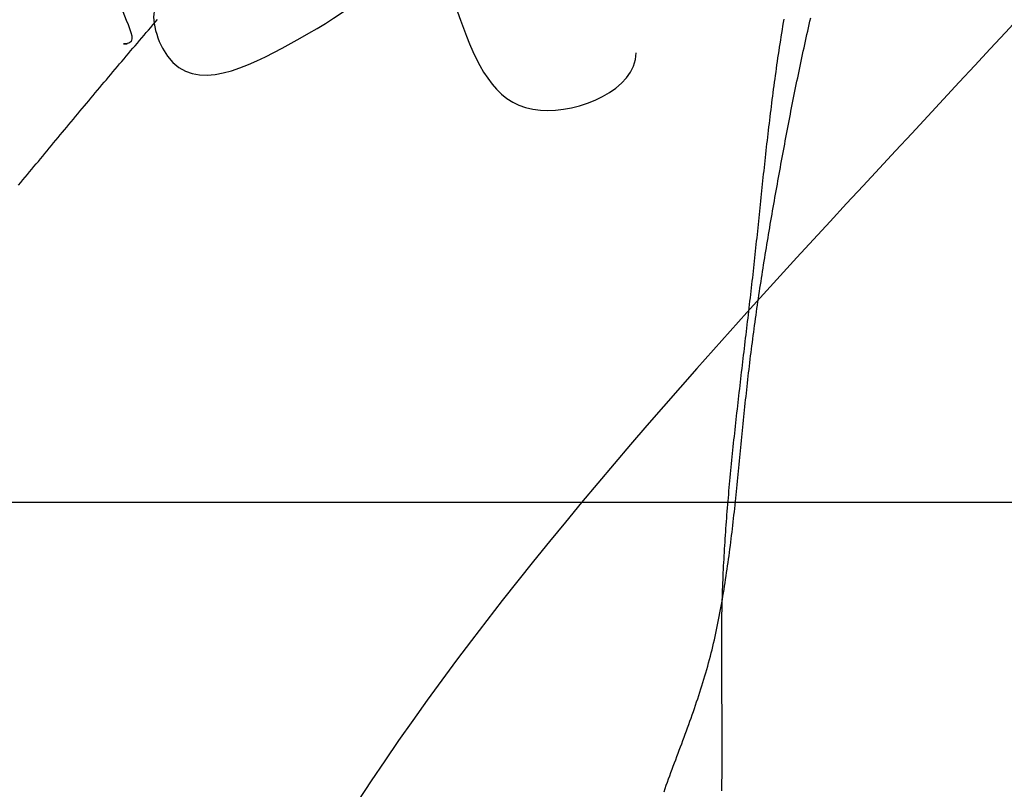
# Model space of a CAD drawing. Header units: millimetres. Extents: x 523431 to 527346, y -48565 to -47721.
# Tile 51 of 217: x 524189.49 to 524192.52, y -47993.63 to -47991.27. Entities that reach past the tile are written whole.
import ezdxf

# ---------------------------------------------------------------- set-up
doc = ezdxf.new("R2010")
doc.units = ezdxf.units.MM

# ---------------------------------------------------------------- blocks, each defined once
blk = doc.blocks.new('A$C0BD840A7')
at = {"color": 5, "start_tangent": (-0.346197, 0.938162)}
blk.add_spline([(4.2345, 8.3685), (4.2345, 5.7174), (5.168, 6.9938), (5.168, 5.9138), (5.168, 5.842), (5.1593, 5.842), (5.1712, 5.842)], degree=3, dxfattribs=at)
at = {"color": 5}
for points, start_tangent, end_tangent in [([(6.7322, 5.9997), (6.9638, 6.7648), (6.8311, 7.132), (8.2398, 7.6625), (5.225, 1.9005), (6.0172, 0.1088), (10.0616, 1.2755)], (-0.576065, 0.817404), (1, 0)), ([(5.2789, 5.9607), (5.2789, 5.8287), (5.6459, 5.8287), (6.1597, 6.4741), (5.9542, 7.0609), (5.6459, 6.5475), (6.0129, 6.2688), (6.4386, 5.6379), (6.7322, 5.814)], (-1, 0), (0, 1))]:
    blk.add_spline(points, degree=3, dxfattribs=dict(at, start_tangent=start_tangent, end_tangent=end_tangent))

msp = doc.modelspace()

# ---------------------------------------------------------------- linework, layer by layer
at = {"color": 174}
for p, q in [((524189.9099, -47991.2732), (524189.9167, -47991.2652)), ((524191.8384, -47991.2634), (524191.8366, -47991.2742)), ((524191.9165, -47991.2798), (524191.9188, -47991.2695)), ((524191.9188, -47991.2695), (524191.9212, -47991.2592)), ((524189.8825, -47991.3051), (524189.8893, -47991.2971)), ((524189.8893, -47991.2971), (524189.8962, -47991.2892)), ((524189.8962, -47991.2892), (524189.903, -47991.2812)), ((524189.903, -47991.2812), (524189.9099, -47991.2732)), ((524191.833, -47991.2958), (524191.8313, -47991.3067)), ((524191.8348, -47991.285), (524191.833, -47991.2958)), ((524191.8366, -47991.2742), (524191.8348, -47991.285)), ((524191.9096, -47991.3106), (524191.9119, -47991.3003)), ((524191.9119, -47991.3003), (524191.9142, -47991.29)), ((524191.9142, -47991.29), (524191.9165, -47991.2798)), ((524189.8552, -47991.3371), (524189.862, -47991.3291)), ((524189.862, -47991.3291), (524189.8688, -47991.3211)), ((524189.8688, -47991.3211), (524189.8757, -47991.3131)), ((524189.8757, -47991.3131), (524189.8825, -47991.3051)), ((524191.8279, -47991.3284), (524191.8262, -47991.3392)), ((524191.8296, -47991.3175), (524191.8279, -47991.3284)), ((524191.8313, -47991.3067), (524191.8296, -47991.3175)), ((524191.9028, -47991.3413), (524191.905, -47991.3311)), ((524191.905, -47991.3311), (524191.9073, -47991.3208)), ((524191.9073, -47991.3208), (524191.9096, -47991.3106)), ((524189.8279, -47991.3691), (524189.8347, -47991.3611)), ((524189.8347, -47991.3611), (524189.8415, -47991.3531)), ((524189.8415, -47991.3531), (524189.8484, -47991.3451)), ((524189.8484, -47991.3451), (524189.8552, -47991.3371)), ((524191.8229, -47991.3609), (524191.8213, -47991.3717)), ((524191.8245, -47991.35), (524191.8229, -47991.3609)), ((524191.8262, -47991.3392), (524191.8245, -47991.35)), ((524191.8961, -47991.3721), (524191.8983, -47991.3618)), ((524191.8983, -47991.3618), (524191.9005, -47991.3516)), ((524191.9005, -47991.3516), (524191.9028, -47991.3413)), ((524189.8007, -47991.4012), (524189.8075, -47991.3932)), ((524189.8075, -47991.3932), (524189.8143, -47991.3852)), ((524189.8143, -47991.3852), (524189.8211, -47991.3771)), ((524189.8211, -47991.3771), (524189.8279, -47991.3691)), ((524191.8181, -47991.3932), (524191.8166, -47991.404)), ((524191.8197, -47991.3825), (524191.8181, -47991.3932)), ((524191.8213, -47991.3717), (524191.8197, -47991.3825)), ((524191.8896, -47991.4027), (524191.8918, -47991.3925)), ((524191.8918, -47991.3925), (524191.8939, -47991.3823)), ((524191.8939, -47991.3823), (524191.8961, -47991.3721)), ((524189.7804, -47991.4253), (524189.7871, -47991.4173)), ((524189.7871, -47991.4173), (524189.7939, -47991.4092)), ((524189.7939, -47991.4092), (524189.8007, -47991.4012)), ((524191.8151, -47991.4147), (524191.8136, -47991.4254)), ((524191.8166, -47991.404), (524191.8151, -47991.4147)), ((524191.8832, -47991.4334), (524191.8853, -47991.4232)), ((524191.8853, -47991.4232), (524191.8874, -47991.4129)), ((524191.8874, -47991.4129), (524191.8896, -47991.4027)), ((524189.7533, -47991.4575), (524189.7601, -47991.4494)), ((524189.7601, -47991.4494), (524189.7668, -47991.4414)), ((524189.7668, -47991.4414), (524189.7736, -47991.4333)), ((524189.7736, -47991.4333), (524189.7804, -47991.4253)), ((524191.8106, -47991.4468), (524191.8092, -47991.4574)), ((524191.8121, -47991.4361), (524191.8106, -47991.4468)), ((524191.8136, -47991.4254), (524191.8121, -47991.4361)), ((524191.879, -47991.4538), (524191.8811, -47991.4436)), ((524191.8811, -47991.4436), (524191.8832, -47991.4334)), ((524189.7263, -47991.4897), (524189.733, -47991.4817)), ((524189.733, -47991.4817), (524189.7398, -47991.4736)), ((524189.7398, -47991.4736), (524189.7465, -47991.4655)), ((524189.7465, -47991.4655), (524189.7533, -47991.4575)), ((524191.8063, -47991.4787), (524191.805, -47991.4893)), ((524191.8077, -47991.4681), (524191.8063, -47991.4787)), ((524191.8092, -47991.4574), (524191.8077, -47991.4681)), ((524191.8728, -47991.4844), (524191.8748, -47991.4742)), ((524191.8748, -47991.4742), (524191.8769, -47991.464)), ((524191.8769, -47991.464), (524191.879, -47991.4538)), ((524189.6993, -47991.522), (524189.7061, -47991.5139)), ((524189.7061, -47991.5139), (524189.7128, -47991.5059)), ((524189.7128, -47991.5059), (524189.7195, -47991.4978)), ((524189.7195, -47991.4978), (524189.7263, -47991.4897)), ((524191.8022, -47991.5104), (524191.8009, -47991.521)), ((524191.8036, -47991.4999), (524191.8022, -47991.5104)), ((524191.805, -47991.4893), (524191.8036, -47991.4999)), ((524191.8667, -47991.5149), (524191.8687, -47991.5047)), ((524191.8687, -47991.5047), (524191.8707, -47991.4945)), ((524191.8707, -47991.4945), (524191.8728, -47991.4844)), ((524189.6791, -47991.5462), (524189.6859, -47991.5382)), ((524189.6859, -47991.5382), (524189.6926, -47991.5301)), ((524189.6926, -47991.5301), (524189.6993, -47991.522)), ((524191.7983, -47991.542), (524191.797, -47991.5525)), ((524191.7996, -47991.5315), (524191.7983, -47991.542)), ((524191.8009, -47991.521), (524191.7996, -47991.5315)), ((524191.8606, -47991.5455), (524191.8626, -47991.5353)), ((524191.8626, -47991.5353), (524191.8646, -47991.5251)), ((524191.8646, -47991.5251), (524191.8667, -47991.5149)), ((524189.6523, -47991.5786), (524189.659, -47991.5705)), ((524189.659, -47991.5705), (524189.6657, -47991.5624)), ((524189.6657, -47991.5624), (524189.6724, -47991.5543)), ((524189.6724, -47991.5543), (524189.6791, -47991.5462)), ((524191.7944, -47991.5735), (524191.7932, -47991.5839)), ((524191.7957, -47991.563), (524191.7944, -47991.5735)), ((524191.797, -47991.5525), (524191.7957, -47991.563)), ((524191.8547, -47991.576), (524191.8567, -47991.5659)), ((524191.8567, -47991.5659), (524191.8587, -47991.5557)), ((524191.8587, -47991.5557), (524191.8606, -47991.5455)), ((524189.6254, -47991.6109), (524189.6321, -47991.6029)), ((524189.6321, -47991.6029), (524189.6388, -47991.5948)), ((524189.6388, -47991.5948), (524189.6455, -47991.5867)), ((524189.6455, -47991.5867), (524189.6523, -47991.5786)), ((524191.7919, -47991.5944), (524191.7907, -47991.6048)), ((524191.7932, -47991.5839), (524191.7919, -47991.5944)), ((524191.8489, -47991.6066), (524191.8508, -47991.5964)), ((524191.8508, -47991.5964), (524191.8527, -47991.5862)), ((524191.8527, -47991.5862), (524191.8547, -47991.576)), ((524189.6052, -47991.6352), (524189.6119, -47991.6271)), ((524189.6119, -47991.6271), (524189.6187, -47991.619)), ((524189.6187, -47991.619), (524189.6254, -47991.6109)), ((524191.7883, -47991.6256), (524191.7871, -47991.636)), ((524191.7895, -47991.6152), (524191.7883, -47991.6256)), ((524191.7907, -47991.6048), (524191.7895, -47991.6152)), ((524191.8431, -47991.6372), (524191.845, -47991.627)), ((524191.845, -47991.627), (524191.8469, -47991.6168)), ((524191.8469, -47991.6168), (524191.8489, -47991.6066)), ((524189.5784, -47991.6676), (524189.5851, -47991.6595)), ((524189.5851, -47991.6595), (524189.5918, -47991.6514)), ((524189.5918, -47991.6514), (524189.5985, -47991.6433)), ((524189.5985, -47991.6433), (524189.6052, -47991.6352)), ((524191.7848, -47991.6568), (524191.7836, -47991.6671)), ((524191.7859, -47991.6464), (524191.7848, -47991.6568)), ((524191.7871, -47991.636), (524191.7859, -47991.6464)), ((524191.8374, -47991.6678), (524191.8393, -47991.6576)), ((524191.8393, -47991.6576), (524191.8412, -47991.6474)), ((524191.8412, -47991.6474), (524191.8431, -47991.6372)), ((524189.5515, -47991.6999), (524189.5582, -47991.6918)), ((524189.5582, -47991.6918), (524189.5649, -47991.6838)), ((524189.5649, -47991.6838), (524189.5716, -47991.6757)), ((524189.5716, -47991.6757), (524189.5784, -47991.6676)), ((524191.7813, -47991.6878), (524191.7802, -47991.6982)), ((524191.7825, -47991.6775), (524191.7813, -47991.6878)), ((524191.7836, -47991.6671), (524191.7825, -47991.6775)), ((524191.8317, -47991.6984), (524191.8336, -47991.6882)), ((524191.8336, -47991.6882), (524191.8355, -47991.678)), ((524191.8355, -47991.678), (524191.8374, -47991.6678)), ((524189.5246, -47991.7323), (524189.5313, -47991.7242)), ((524189.5313, -47991.7242), (524189.538, -47991.7161)), ((524189.538, -47991.7161), (524189.5448, -47991.708)), ((524189.5448, -47991.708), (524189.5515, -47991.6999)), ((524191.7779, -47991.7188), (524191.7768, -47991.7291)), ((524191.7791, -47991.7085), (524191.7779, -47991.7188)), ((524191.7802, -47991.6982), (524191.7791, -47991.7085)), ((524191.8261, -47991.729), (524191.828, -47991.7188)), ((524191.828, -47991.7188), (524191.8299, -47991.7086)), ((524191.8299, -47991.7086), (524191.8317, -47991.6984)), ((524189.5044, -47991.7565), (524189.5111, -47991.7484)), ((524189.5111, -47991.7484), (524189.5179, -47991.7403)), ((524189.5179, -47991.7403), (524189.5246, -47991.7323)), ((524191.7746, -47991.7497), (524191.7735, -47991.76)), ((524191.7757, -47991.7394), (524191.7746, -47991.7497)), ((524191.7768, -47991.7291), (524191.7757, -47991.7394)), ((524191.8206, -47991.7597), (524191.8224, -47991.7495)), ((524191.8224, -47991.7495), (524191.8243, -47991.7392)), ((524191.8243, -47991.7392), (524191.8261, -47991.729)), ((524189.4909, -47991.7726), (524189.4976, -47991.7646)), ((524189.4976, -47991.7646), (524189.5044, -47991.7565)), ((524191.7714, -47991.7805), (524191.7703, -47991.7908)), ((524191.7724, -47991.7703), (524191.7714, -47991.7805)), ((524191.7735, -47991.76), (524191.7724, -47991.7703)), ((524191.8151, -47991.7904), (524191.8169, -47991.7802)), ((524191.8169, -47991.7802), (524191.8188, -47991.7699)), ((524191.8188, -47991.7699), (524191.8206, -47991.7597)), ((524191.7681, -47991.8113), (524191.7671, -47991.8216)), ((524191.7692, -47991.8011), (524191.7681, -47991.8113)), ((524191.7703, -47991.7908), (524191.7692, -47991.8011)), ((524191.8097, -47991.8212), (524191.8115, -47991.8109)), ((524191.8115, -47991.8109), (524191.8133, -47991.8007)), ((524191.8133, -47991.8007), (524191.8151, -47991.7904)), ((524191.7649, -47991.8421), (524191.7638, -47991.8523)), ((524191.766, -47991.8318), (524191.7649, -47991.8421)), ((524191.7671, -47991.8216), (524191.766, -47991.8318)), ((524191.8043, -47991.852), (524191.8061, -47991.8417)), ((524191.8061, -47991.8417), (524191.8078, -47991.8314)), ((524191.8078, -47991.8314), (524191.8097, -47991.8212)), ((524191.7617, -47991.8728), (524191.7606, -47991.883)), ((524191.7628, -47991.8625), (524191.7617, -47991.8728)), ((524191.7638, -47991.8523), (524191.7628, -47991.8625)), ((524191.7989, -47991.8828), (524191.8007, -47991.8726)), ((524191.8007, -47991.8726), (524191.8025, -47991.8623)), ((524191.8025, -47991.8623), (524191.8043, -47991.852)), ((524191.7585, -47991.9035), (524191.7574, -47991.9137)), ((524191.7596, -47991.8933), (524191.7585, -47991.9035)), ((524191.7606, -47991.883), (524191.7596, -47991.8933)), ((524191.7937, -47991.9137), (524191.7954, -47991.9034)), ((524191.7954, -47991.9034), (524191.7972, -47991.8931)), ((524191.7972, -47991.8931), (524191.7989, -47991.8828)), ((524191.7553, -47991.9342), (524191.7542, -47991.9444)), ((524191.7564, -47991.9239), (524191.7553, -47991.9342)), ((524191.7574, -47991.9137), (524191.7564, -47991.9239)), ((524191.7885, -47991.9446), (524191.7902, -47991.9343)), ((524191.7902, -47991.9343), (524191.7919, -47991.924)), ((524191.7919, -47991.924), (524191.7937, -47991.9137)), ((524191.7521, -47991.9649), (524191.751, -47991.9751)), ((524191.7531, -47991.9546), (524191.7521, -47991.9649)), ((524191.7542, -47991.9444), (524191.7531, -47991.9546)), ((524191.7834, -47991.9756), (524191.7851, -47991.9652)), ((524191.7851, -47991.9652), (524191.7868, -47991.9549)), ((524191.7868, -47991.9549), (524191.7885, -47991.9446)), ((524191.7488, -47991.9956), (524191.7477, -47992.0058)), ((524191.7499, -47991.9854), (524191.7488, -47991.9956)), ((524191.751, -47991.9751), (524191.7499, -47991.9854)), ((524191.7784, -47992.0065), (524191.78, -47991.9962)), ((524191.78, -47991.9962), (524191.7817, -47991.9859)), ((524191.7817, -47991.9859), (524191.7834, -47991.9756)), ((524191.7454, -47992.0263), (524191.7443, -47992.0366)), ((524191.7465, -47992.0161), (524191.7454, -47992.0263)), ((524191.7477, -47992.0058), (524191.7465, -47992.0161)), ((524191.7734, -47992.0375), (524191.7751, -47992.0272)), ((524191.7751, -47992.0272), (524191.7767, -47992.0169)), ((524191.7767, -47992.0169), (524191.7784, -47992.0065)), ((524191.742, -47992.0571), (524191.7409, -47992.0674)), ((524191.7432, -47992.0469), (524191.742, -47992.0571)), ((524191.7443, -47992.0366), (524191.7432, -47992.0469)), ((524191.7702, -47992.0582), (524191.7718, -47992.0479)), ((524191.7718, -47992.0479), (524191.7734, -47992.0375)), ((524191.7385, -47992.088), (524191.7374, -47992.0982)), ((524191.7397, -47992.0777), (524191.7385, -47992.088)), ((524191.7409, -47992.0674), (524191.7397, -47992.0777)), ((524191.7654, -47992.0892), (524191.767, -47992.0789)), ((524191.767, -47992.0789), (524191.7686, -47992.0686)), ((524191.7686, -47992.0686), (524191.7702, -47992.0582)), ((524191.7362, -47992.1085), (524191.735, -47992.1188)), ((524191.7374, -47992.0982), (524191.7362, -47992.1085)), ((524191.7608, -47992.1203), (524191.7623, -47992.11)), ((524191.7623, -47992.11), (524191.7639, -47992.0996)), ((524191.7639, -47992.0996), (524191.7654, -47992.0892)), ((524191.7326, -47992.1394), (524191.7314, -47992.1497)), ((524191.7338, -47992.1291), (524191.7326, -47992.1394)), ((524191.735, -47992.1188), (524191.7338, -47992.1291)), ((524191.7563, -47992.1514), (524191.7578, -47992.141)), ((524191.7578, -47992.141), (524191.7593, -47992.1307)), ((524191.7593, -47992.1307), (524191.7608, -47992.1203)), ((524191.729, -47992.1704), (524191.7278, -47992.1807)), ((524191.7302, -47992.16), (524191.729, -47992.1704)), ((524191.7314, -47992.1497), (524191.7302, -47992.16)), ((524191.7519, -47992.1825), (524191.7533, -47992.1721)), ((524191.7533, -47992.1721), (524191.7548, -47992.1618)), ((524191.7548, -47992.1618), (524191.7563, -47992.1514)), ((524191.7254, -47992.2013), (524191.7241, -47992.2117)), ((524191.7266, -47992.191), (524191.7254, -47992.2013)), ((524191.7278, -47992.1807), (524191.7266, -47992.191)), ((524191.7476, -47992.2136), (524191.749, -47992.2033)), ((524191.749, -47992.2033), (524191.7504, -47992.1929)), ((524191.7504, -47992.1929), (524191.7519, -47992.1825)), ((524191.7217, -47992.2323), (524191.7205, -47992.2427)), ((524191.7229, -47992.222), (524191.7217, -47992.2323)), ((524191.7241, -47992.2117), (524191.7229, -47992.222)), ((524191.7434, -47992.2448), (524191.7448, -47992.2344)), ((524191.7448, -47992.2344), (524191.7462, -47992.224)), ((524191.7462, -47992.224), (524191.7476, -47992.2136)), ((524191.718, -47992.2634), (524191.7168, -47992.2737)), ((524191.7193, -47992.253), (524191.718, -47992.2634)), ((524191.7205, -47992.2427), (524191.7193, -47992.253)), ((524191.7394, -47992.2759), (524191.7407, -47992.2655)), ((524191.7407, -47992.2655), (524191.7421, -47992.2552)), ((524191.7421, -47992.2552), (524191.7434, -47992.2448)), ((524191.7143, -47992.2944), (524191.7131, -47992.3048)), ((524191.7156, -47992.2841), (524191.7143, -47992.2944)), ((524191.7168, -47992.2737), (524191.7156, -47992.2841)), ((524191.7355, -47992.3071), (524191.7368, -47992.2967)), ((524191.7368, -47992.2967), (524191.7381, -47992.2863)), ((524191.7381, -47992.2863), (524191.7394, -47992.2759)), ((524191.7107, -47992.3256), (524191.7094, -47992.3359)), ((524191.7119, -47992.3152), (524191.7107, -47992.3256)), ((524191.7131, -47992.3048), (524191.7119, -47992.3152)), ((524191.7318, -47992.3383), (524191.7331, -47992.3279)), ((524191.7331, -47992.3279), (524191.7343, -47992.3175)), ((524191.7343, -47992.3175), (524191.7355, -47992.3071)), ((524191.707, -47992.3567), (524191.7058, -47992.3671)), ((524191.7082, -47992.3463), (524191.707, -47992.3567)), ((524191.7094, -47992.3359), (524191.7082, -47992.3463)), ((524191.7283, -47992.3695), (524191.7294, -47992.3591)), ((524191.7294, -47992.3591), (524191.7306, -47992.3487)), ((524191.7306, -47992.3487), (524191.7318, -47992.3383)), ((524191.7034, -47992.3878), (524191.7022, -47992.3982)), ((524191.7046, -47992.3774), (524191.7034, -47992.3878)), ((524191.7058, -47992.3671), (524191.7046, -47992.3774)), ((524191.726, -47992.3902), (524191.7271, -47992.3799)), ((524191.7271, -47992.3799), (524191.7283, -47992.3695)), ((524191.6998, -47992.419), (524191.6986, -47992.4294)), ((524191.701, -47992.4086), (524191.6998, -47992.419)), ((524191.7022, -47992.3982), (524191.701, -47992.4086)), ((524191.7226, -47992.4214), (524191.7237, -47992.411)), ((524191.7237, -47992.411), (524191.7248, -47992.4006)), ((524191.7248, -47992.4006), (524191.726, -47992.3902)), ((524191.6962, -47992.4502), (524191.695, -47992.4606)), ((524191.6974, -47992.4398), (524191.6962, -47992.4502)), ((524191.6986, -47992.4294), (524191.6974, -47992.4398)), ((524191.7194, -47992.4526), (524191.7204, -47992.4422)), ((524191.7204, -47992.4422), (524191.7215, -47992.4318)), ((524191.7215, -47992.4318), (524191.7226, -47992.4214)), ((524191.6938, -47992.4711), (524191.6927, -47992.4815)), ((524191.695, -47992.4606), (524191.6938, -47992.4711)), ((524191.7162, -47992.4838), (524191.7172, -47992.4734)), ((524191.7172, -47992.4734), (524191.7183, -47992.463)), ((524191.7183, -47992.463), (524191.7194, -47992.4526)), ((524191.6904, -47992.5023), (524191.6892, -47992.5127)), ((524191.6915, -47992.4919), (524191.6904, -47992.5023)), ((524191.6927, -47992.4815), (524191.6915, -47992.4919)), ((524191.7131, -47992.5151), (524191.7141, -47992.5047)), ((524191.7141, -47992.5047), (524191.7152, -47992.4943)), ((524191.7152, -47992.4943), (524191.7162, -47992.4838)), ((524191.687, -47992.5336), (524191.6858, -47992.544)), ((524191.6881, -47992.5232), (524191.687, -47992.5336)), ((524191.6892, -47992.5127), (524191.6881, -47992.5232)), ((524191.71, -47992.5463), (524191.711, -47992.5359)), ((524191.711, -47992.5359), (524191.7121, -47992.5255)), ((524191.7121, -47992.5255), (524191.7131, -47992.5151)), ((524191.6836, -47992.5649), (524191.6825, -47992.5753)), ((524191.6847, -47992.5544), (524191.6836, -47992.5649)), ((524191.6858, -47992.544), (524191.6847, -47992.5544)), ((524191.707, -47992.5775), (524191.708, -47992.5671)), ((524191.708, -47992.5671), (524191.709, -47992.5567)), ((524191.709, -47992.5567), (524191.71, -47992.5463)), ((524191.6804, -47992.5962), (524191.6793, -47992.6066)), ((524191.6814, -47992.5857), (524191.6804, -47992.5962)), ((524191.6825, -47992.5753), (524191.6814, -47992.5857)), ((524191.7039, -47992.6087), (524191.705, -47992.5983)), ((524191.705, -47992.5983), (524191.706, -47992.5879)), ((524191.706, -47992.5879), (524191.707, -47992.5775)), ((524191.6772, -47992.6275), (524191.6762, -47992.6379)), ((524191.6783, -47992.617), (524191.6772, -47992.6275)), ((524191.6793, -47992.6066), (524191.6783, -47992.617)), ((524191.7009, -47992.6399), (524191.7019, -47992.6295)), ((524191.7019, -47992.6295), (524191.7029, -47992.6191)), ((524191.7029, -47992.6191), (524191.7039, -47992.6087)), ((524191.6742, -47992.6588), (524191.6732, -47992.6693)), ((524191.6752, -47992.6484), (524191.6742, -47992.6588)), ((524191.6762, -47992.6379), (524191.6752, -47992.6484)), ((524191.6978, -47992.671), (524191.6988, -47992.6606)), ((524191.6988, -47992.6606), (524191.6998, -47992.6503)), ((524191.6998, -47992.6503), (524191.7009, -47992.6399)), ((524191.6712, -47992.6902), (524191.6703, -47992.7006)), ((524191.6722, -47992.6797), (524191.6712, -47992.6902)), ((524191.6732, -47992.6693), (524191.6722, -47992.6797)), ((524191.6946, -47992.7022), (524191.6957, -47992.6918)), ((524191.6957, -47992.6918), (524191.6967, -47992.6814)), ((524191.6967, -47992.6814), (524191.6978, -47992.671)), ((524191.6684, -47992.7215), (524191.6675, -47992.732)), ((524191.6693, -47992.7111), (524191.6684, -47992.7215)), ((524191.6703, -47992.7006), (524191.6693, -47992.7111)), ((524191.6924, -47992.723), (524191.6935, -47992.7126)), ((524191.6935, -47992.7126), (524191.6946, -47992.7022)), ((524191.6666, -47992.7424), (524191.6658, -47992.7529)), ((524191.6675, -47992.732), (524191.6666, -47992.7424)), ((524191.6891, -47992.7542), (524191.6903, -47992.7438)), ((524191.6903, -47992.7438), (524191.6914, -47992.7334)), ((524191.6914, -47992.7334), (524191.6924, -47992.723)), ((524191.664, -47992.7738), (524191.6632, -47992.7843)), ((524191.6649, -47992.7633), (524191.664, -47992.7738)), ((524191.6658, -47992.7529), (524191.6649, -47992.7633)), ((524191.6857, -47992.7853), (524191.6869, -47992.7749)), ((524191.6869, -47992.7749), (524191.688, -47992.7646)), ((524191.688, -47992.7646), (524191.6891, -47992.7542)), ((524191.6616, -47992.8052), (524191.6608, -47992.8157)), ((524191.6624, -47992.7947), (524191.6616, -47992.8052)), ((524191.6632, -47992.7843), (524191.6624, -47992.7947)), ((524191.6821, -47992.8165), (524191.6833, -47992.8061)), ((524191.6833, -47992.8061), (524191.6845, -47992.7957)), ((524191.6845, -47992.7957), (524191.6857, -47992.7853)), ((524191.6593, -47992.8366), (524191.6586, -47992.847)), ((524191.6601, -47992.8261), (524191.6593, -47992.8366)), ((524191.6608, -47992.8157), (524191.6601, -47992.8261)), ((524191.6784, -47992.8476), (524191.6797, -47992.8372)), ((524191.6797, -47992.8372), (524191.6809, -47992.8268)), ((524191.6809, -47992.8268), (524191.6821, -47992.8165)), ((524191.6572, -47992.868), (524191.6565, -47992.8784)), ((524191.6579, -47992.8575), (524191.6572, -47992.868)), ((524191.6586, -47992.847), (524191.6579, -47992.8575)), ((524191.6745, -47992.8787), (524191.6759, -47992.8683)), ((524191.6759, -47992.8683), (524191.6772, -47992.858)), ((524191.6772, -47992.858), (524191.6784, -47992.8476)), ((524191.6553, -47992.8994), (524191.6546, -47992.9098)), ((524191.6559, -47992.8889), (524191.6553, -47992.8994)), ((524191.6565, -47992.8784), (524191.6559, -47992.8889)), ((524191.6705, -47992.9098), (524191.6718, -47992.8994)), ((524191.6718, -47992.8994), (524191.6732, -47992.8891)), ((524191.6732, -47992.8891), (524191.6745, -47992.8787)), ((524191.6535, -47992.9308), (524191.653, -47992.9412)), ((524191.6541, -47992.9203), (524191.6535, -47992.9308)), ((524191.6546, -47992.9098), (524191.6541, -47992.9203)), ((524191.6662, -47992.9409), (524191.6676, -47992.9305)), ((524191.6676, -47992.9305), (524191.669, -47992.9201)), ((524191.669, -47992.9201), (524191.6705, -47992.9098)), ((524191.6519, -47992.9622), (524191.6515, -47992.9726)), ((524191.6524, -47992.9517), (524191.6519, -47992.9622)), ((524191.653, -47992.9412), (524191.6524, -47992.9517)), ((524191.6616, -47992.9719), (524191.6632, -47992.9616)), ((524191.6632, -47992.9616), (524191.6647, -47992.9512)), ((524191.6647, -47992.9512), (524191.6662, -47992.9409)), ((524191.6506, -47992.9935), (524191.6502, -47993.004)), ((524191.651, -47992.9831), (524191.6506, -47992.9935)), ((524191.6515, -47992.9726), (524191.651, -47992.9831)), ((524191.6568, -47993.0029), (524191.6585, -47992.9926)), ((524191.6585, -47992.9926), (524191.66, -47992.9823)), ((524191.66, -47992.9823), (524191.6616, -47992.9719)), ((524191.6498, -47993.0145), (524191.6494, -47993.0249)), ((524191.6502, -47993.004), (524191.6498, -47993.0145)), ((524191.6517, -47993.0339), (524191.6535, -47993.0236)), ((524191.6535, -47993.0236), (524191.6552, -47993.0133)), ((524191.6552, -47993.0133), (524191.6568, -47993.0029)), ((524191.6463, -47993.0648), (524191.6482, -47993.0545)), ((524191.6482, -47993.0545), (524191.65, -47993.0442)), ((524191.6488, -47993.0459), (524191.6485, -47993.0563)), ((524191.6491, -47993.0354), (524191.6488, -47993.0459)), ((524191.6494, -47993.0249), (524191.6491, -47993.0354)), ((524191.65, -47993.0442), (524191.6517, -47993.0339)), ((524191.6425, -47993.0854), (524191.6444, -47993.0751)), ((524191.6444, -47993.0751), (524191.6463, -47993.0648)), ((524191.648, -47993.0772), (524191.6478, -47993.0877)), ((524191.6482, -47993.0668), (524191.648, -47993.0772)), ((524191.6485, -47993.0563), (524191.6482, -47993.0668)), ((524191.6365, -47993.1162), (524191.6385, -47993.1059)), ((524191.6385, -47993.1059), (524191.6405, -47993.0957)), ((524191.6405, -47993.0957), (524191.6425, -47993.0854)), ((524191.6475, -47993.1086), (524191.6473, -47993.1191)), ((524191.6476, -47993.0982), (524191.6475, -47993.1086)), ((524191.6478, -47993.0877), (524191.6476, -47993.0982)), ((524191.63, -47993.1469), (524191.6322, -47993.1367)), ((524191.6322, -47993.1367), (524191.6344, -47993.1265)), ((524191.6344, -47993.1265), (524191.6365, -47993.1162)), ((524191.6471, -47993.14), (524191.647, -47993.1504)), ((524191.6472, -47993.1295), (524191.6471, -47993.14)), ((524191.6473, -47993.1191), (524191.6472, -47993.1295)), ((524191.6231, -47993.1775), (524191.6255, -47993.1673)), ((524191.6255, -47993.1673), (524191.6278, -47993.1571)), ((524191.6278, -47993.1571), (524191.63, -47993.1469)), ((524191.647, -47993.1609), (524191.6469, -47993.1713)), ((524191.6469, -47993.1713), (524191.6469, -47993.1818)), ((524191.647, -47993.1504), (524191.647, -47993.1609)), ((524191.6158, -47993.208), (524191.6183, -47993.1979)), ((524191.6183, -47993.1979), (524191.6207, -47993.1877)), ((524191.6207, -47993.1877), (524191.6231, -47993.1775)), ((524191.6469, -47993.1818), (524191.6469, -47993.1922)), ((524191.6469, -47993.1922), (524191.6469, -47993.2027)), ((524191.6469, -47993.2027), (524191.6469, -47993.2131)), ((524191.6079, -47993.2383), (524191.6106, -47993.2282)), ((524191.6106, -47993.2282), (524191.6132, -47993.2181)), ((524191.6132, -47993.2181), (524191.6158, -47993.208)), ((524191.6469, -47993.2131), (524191.6469, -47993.2236)), ((524191.6469, -47993.2236), (524191.6469, -47993.234)), ((524191.6469, -47993.234), (524191.647, -47993.2445)), ((524191.5995, -47993.2685), (524191.6023, -47993.2585)), ((524191.6023, -47993.2585), (524191.6052, -47993.2484)), ((524191.6052, -47993.2484), (524191.6079, -47993.2383)), ((524191.647, -47993.2445), (524191.647, -47993.2549)), ((524191.647, -47993.2549), (524191.6471, -47993.2654)), ((524191.6471, -47993.2654), (524191.6471, -47993.2759)), ((524191.5905, -47993.2986), (524191.5936, -47993.2886)), ((524191.5936, -47993.2886), (524191.5966, -47993.2786)), ((524191.5966, -47993.2786), (524191.5995, -47993.2685)), ((524191.6471, -47993.2759), (524191.6472, -47993.2863)), ((524191.6472, -47993.2863), (524191.6473, -47993.2967)), ((524191.5811, -47993.3285), (524191.5843, -47993.3185)), ((524191.5843, -47993.3185), (524191.5874, -47993.3086)), ((524191.5874, -47993.3086), (524191.5905, -47993.2986)), ((524191.6473, -47993.2967), (524191.6474, -47993.3072)), ((524191.6474, -47993.3072), (524191.6475, -47993.3176)), ((524191.6475, -47993.3176), (524191.6476, -47993.3281)), ((524191.5712, -47993.3583), (524191.5745, -47993.3484)), ((524191.5745, -47993.3484), (524191.5778, -47993.3384)), ((524191.5778, -47993.3384), (524191.5811, -47993.3285)), ((524191.6476, -47993.3281), (524191.6477, -47993.3385)), ((524191.6477, -47993.3385), (524191.6477, -47993.349)), ((524191.6477, -47993.349), (524191.6478, -47993.3594)), ((524191.561, -47993.388), (524191.5644, -47993.3781)), ((524191.5644, -47993.3781), (524191.5678, -47993.3682)), ((524191.5678, -47993.3682), (524191.5712, -47993.3583)), ((524191.6478, -47993.3594), (524191.6479, -47993.3699)), ((524191.6479, -47993.3699), (524191.648, -47993.3803)), ((524191.648, -47993.3803), (524191.6481, -47993.3908)), ((524191.5505, -47993.4176), (524191.554, -47993.4077)), ((524191.554, -47993.4077), (524191.5575, -47993.3978)), ((524191.5575, -47993.3978), (524191.561, -47993.388)), ((524191.6481, -47993.3908), (524191.6482, -47993.4012)), ((524191.6482, -47993.4012), (524191.6483, -47993.4117)), ((524191.6483, -47993.4117), (524191.6483, -47993.4221)), ((524191.5362, -47993.4569), (524191.5398, -47993.4471)), ((524191.5398, -47993.4471), (524191.5434, -47993.4373)), ((524191.5434, -47993.4373), (524191.5469, -47993.4274)), ((524191.5469, -47993.4274), (524191.5505, -47993.4176)), ((524191.6483, -47993.4221), (524191.6484, -47993.4326)), ((524191.6484, -47993.4326), (524191.6485, -47993.443)), ((524191.6485, -47993.443), (524191.6485, -47993.4535)), ((524191.5252, -47993.4864), (524191.5289, -47993.4766)), ((524191.5289, -47993.4766), (524191.5325, -47993.4668)), ((524191.5325, -47993.4668), (524191.5362, -47993.4569)), ((524191.6485, -47993.4535), (524191.6485, -47993.4639)), ((524191.6485, -47993.4639), (524191.6486, -47993.4744)), ((524191.6486, -47993.4744), (524191.6486, -47993.4848)), ((524191.5143, -47993.5158), (524191.5179, -47993.506)), ((524191.5179, -47993.506), (524191.5216, -47993.4962)), ((524191.5216, -47993.4962), (524191.5252, -47993.4864)), ((524191.6486, -47993.4848), (524191.6486, -47993.4953)), ((524191.6486, -47993.4953), (524191.6486, -47993.5057)), ((524191.6486, -47993.5057), (524191.6486, -47993.5162)), ((524191.5033, -47993.5452), (524191.5069, -47993.5354)), ((524191.5069, -47993.5354), (524191.5106, -47993.5256)), ((524191.5106, -47993.5256), (524191.5143, -47993.5158)), ((524191.6485, -47993.5371), (524191.6484, -47993.5475)), ((524191.6486, -47993.5162), (524191.6485, -47993.5266)), ((524191.6485, -47993.5266), (524191.6485, -47993.5371)), ((524191.4924, -47993.5747), (524191.496, -47993.5649)), ((524191.496, -47993.5649), (524191.4996, -47993.5551)), ((524191.4996, -47993.5551), (524191.5033, -47993.5452)), ((524191.6483, -47993.558), (524191.6482, -47993.5684)), ((524191.6484, -47993.5475), (524191.6483, -47993.558)), ((524191.4816, -47993.6041), (524191.4852, -47993.5943)), ((524191.4852, -47993.5943), (524191.4888, -47993.5845)), ((524191.4888, -47993.5845), (524191.4924, -47993.5747)), ((524191.6479, -47993.5893), (524191.6478, -47993.5998)), ((524191.6481, -47993.5789), (524191.6479, -47993.5893)), ((524191.6482, -47993.5684), (524191.6481, -47993.5789)), ((524191.471, -47993.6336), (524191.4745, -47993.6238)), ((524191.4745, -47993.6238), (524191.478, -47993.6139)), ((524191.478, -47993.6139), (524191.4816, -47993.6041)), ((524191.6474, -47993.6207), (524191.6472, -47993.6311)), ((524191.6476, -47993.6102), (524191.6474, -47993.6207)), ((524191.6478, -47993.5998), (524191.6476, -47993.6102))]:
    msp.add_line(p, q, dxfattribs=at)
msp.add_line((524207.2903, -47992.7462), (524142.2903, -47992.7462))

# ---------------------------------------------------------------- block references
msp.add_blockref('A$C0BD840A7', (524184.6533, -47997.1811))

doc.saveas('drawing.dxf')
